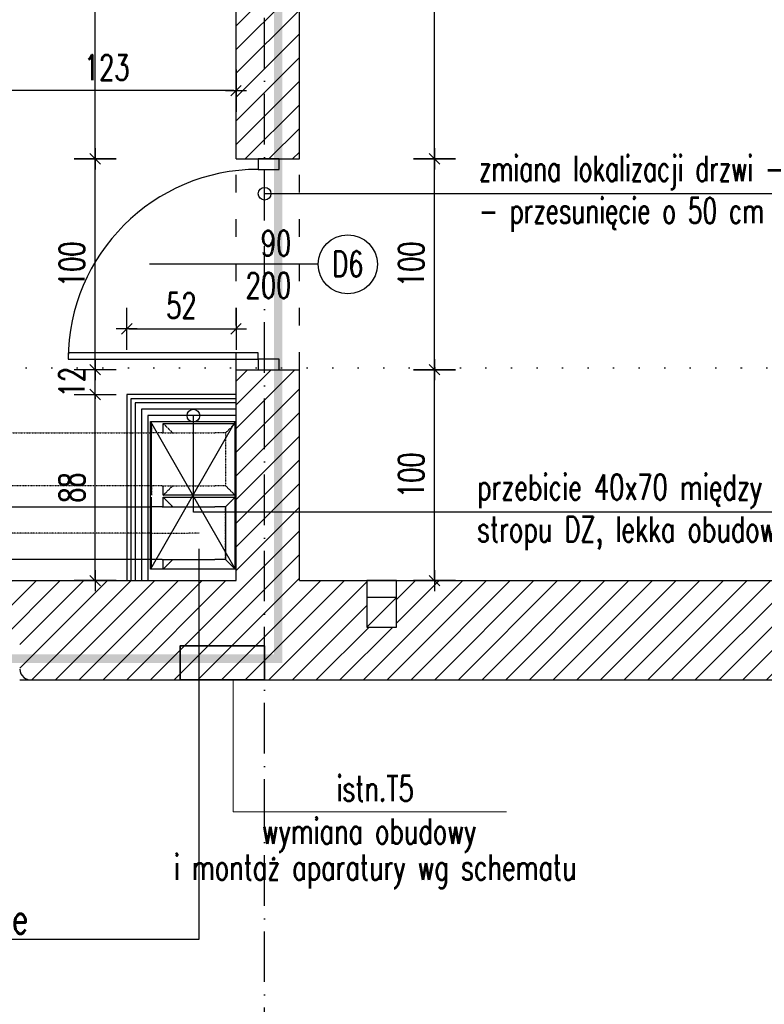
# Model space of a CAD drawing. Header units: millimetres. Extents: x 167273 to 188273, y -125105 to -88145.
# Tile 164 of 210: x 174879 to 175232, y -96970 to -96503. Entities that reach past the tile are written whole.
import ezdxf
from ezdxf.enums import TextEntityAlignment as Align

# ---------------------------------------------------------------- set-up
doc = ezdxf.new("R2010")
doc.units = ezdxf.units.MM
doc.header["$PDMODE"] = 35
doc.header["$PDSIZE"] = 5
for name, pattern in [('ACAD_ISO03W100', [30, 12, -18]), ('ACAD_ISO07W100', [3, 0, -3]), ('ACAD_ISO10W100', [18, 12, -3, 0, -3]), ('DASHED', [0.75, 0.5, -0.25]), ('WENT_2', [1.5, 0.5, -1]), ('WENT_3', [1.6, 0.5, -0.5, 0.1, -0.5])]:
    doc.linetypes.add(name, pattern=pattern)
doc.layers.add('!_zmiany', color=7, linetype='Continuous', true_color=0xfa7d00)
doc.layers.add('!zakres', color=7, linetype='ACAD_ISO03W100', lineweight=60, true_color=0x8a14ff)
for name, color, linetype in [('a-op_drzwi', 40, 'Continuous'), ('a-op_leader', 9, 'Continuous'), ('a-osie', 1, 'ACAD_ISO10W100'), ('a-poziomy', 9, 'Continuous'), ('a-wymiary', 9, 'Continuous'), ('b-drzwi', 6, 'Continuous'), ('b-izolacja', 8, 'BATTING'), ('b-przebicia', 7, 'Continuous'), ('b-przerywana1', 9, 'ACAD_ISO03W100'), ('b-widokowa', 7, 'Continuous'), ('b-ściany', 2, 'Continuous'), ('El_tablice_opis', 9, 'Continuous'), ('FLUID-N-BIB-HID', 7, 'Continuous'), ('FLUID-W-BIB-HID', 7, 'Continuous'), ('FLUID-W-BIB-SYM', 7, 'Continuous'), ('h-hatch', 8, 'Continuous')]:
    doc.layers.add(name, color=color, linetype=linetype)
for name, color, linetype, lineweight in [('El_tablice', 10, 'Continuous', 35), ('FLUID-N-BIB', 8, 'Continuous', 30), ('FLUID-W-BIB', 220, 'Continuous', 30)]:
    doc.layers.add(name, color=color, linetype=linetype, lineweight=lineweight)
doc.styles.add('Arial', font='romans.shx', dxfattribs={"width": 0.7, "height": 12})
doc.styles.add('PPAB_100', font='romans.shx', dxfattribs={"width": 0.7, "height": 12})
doc.linetypes.add('BATTING', pattern='A,0.0001,-0.1,[134,ltypeshp.shx,S=0.1,R=0,X=-0.1,Y=0],-0.2,[134,ltypeshp.shx,S=0.1,R=180,X=0.1,Y=0],-0.1', length=0.4001)
doc.dimstyles.new('newPPAB_100', dxfattribs={"dimscale": 0, "dimtxt": 16, "dimasz": 1, "dimexe": 10, "dimexo": 10, "dimgap": 5, "dimtad": 1, "dimdec": 0, "dimzin": 0, "dimdsep": 46, "dimtxsty": 'PPAB_100', "dimblk": 'tick_50', "dimcen": 0.09, "dimdle": 5, "dimse1": 1, "dimse2": 1, "dimclrd": 9, "dimclre": 9, "dimclrt": 161, "dimadec": 0, "dimazin": 0, "dimtfac": 1, "dimtdec": 0, "dimtix": 1, "dimtmove": 2, "dimatfit": 0, "dimldrblk": 'tick_50', "dimfxl": 0, "dimtolj": 1, "dimtzin": 0, "dimarcsym": 0})
pattern_1 = [(45, (15000, 0), (-5.61266008, 5.61266008), [])]

# ---------------------------------------------------------------- blocks, each defined once
blk = doc.blocks.new('tick_50')
at = {"color": 9, "ltscale": 20}
for p, q in [((0, 10), (0, -10)), ((-5, 0), (5, 0))]:
    blk.add_line(p, q, dxfattribs=at)
at = {"color": 0}
blk.add_line((2.5, 2.5), (-2.5, -2.5), dxfattribs=at)
blk = doc.blocks.new('*D16')
at = {"layer": 'a-wymiary', "color": 9, "lineweight": -2}
blk.add_line((174980.44, -96536.57), (174859.94, -96536.57), dxfattribs=at)
at = {"layer": 'Defpoints', "color": 0}
for p in [(174858.94, -96536.57), (174858.94, -96768.89), (174981.44, -96768.89)]:
    blk.add_point(p, dxfattribs=at)
at = {"layer": 'a-wymiary', "color": 9, "lineweight": -2, "rotation": 180}
blk.add_blockref('tick_50', (174858.94, -96536.57), dxfattribs=at)
at = {"layer": 'a-wymiary', "color": 9, "lineweight": -2}
blk.add_blockref('tick_50', (174981.44, -96536.57), dxfattribs=at)
at = {"layer": 'a-wymiary', "color": 161, "insert": (174920.19, -96525.57), "char_height": 12, "attachment_point": 5, "style": 'PPAB_100'}
blk.add_mtext('\\A1;123', dxfattribs=at)
blk = doc.blocks.new('*U15')
at = {"lineweight": 15}
for p, q in [((-1, 35), (1, 35)), ((-1, -35), (1, -35))]:
    blk.add_line(p, q, dxfattribs=at)
blk.add_lwpolyline([(-5, 35), (35, 35), (35, -35), (-5, -35), (-5, 35), (35, -35), (35, 35), (-5, -35)], close=True)
blk = doc.blocks.new('*U1039')
at = {"linetype": 'Continuous', "lineweight": -2}
for p, q in [((0, 125, -170), (0, 170, -170)), ((0, -170, -170), (0, -125, -170)), ((0, -170, 170), (0, -170, -170))]:
    blk.add_line(p, q, dxfattribs=at)
blk = doc.blocks.new('*U1038')
at = {"linetype": 'Continuous', "lineweight": -2}
for p, q in [((0, 125, -170), (0, 170, -170)), ((0, -170, -170), (0, -125, -170)), ((0, -170, 170), (0, -170, -170))]:
    blk.add_line(p, q, dxfattribs=at)
blk = doc.blocks.new('*U1037')
at = {"layer": 'FLUID-W-BIB-HID', "linetype": 'DASHED', "lineweight": -3}
for p, q in [((0, 125, 125), (0, 170, 170)), ((0, 170, -170), (0, 125, -125)), ((0, 125, 125), (0, 125, -125)), ((0, -170, 170), (0, -125, 125)), ((0, -170, -170), (0, -125, -125))]:
    blk.add_line(p, q, dxfattribs=at)
blk = doc.blocks.new('*U885')
at = {"color": 0, "linetype": 'ByBlock', "lineweight": -2}
for p, q in [((0, 165, 125), (0, 210, 170)), ((0, 210, -170), (0, 165, -125)), ((0, 165, -125), (0, 165, 125)), ((0, 165, 125), (0, 115, 125)), ((0, 165, -125), (0, 115, -125)), ((0, -85, 125), (0, 115, 125)), ((0, -135, -125), (0, 115, -125)), ((0, -135, 125), (0, -85, 125)), ((0, -130, -170), (0, -85, -125)), ((0, -130, 170), (0, -85, 125)), ((0, -135, 125), (0, -165, 125)), ((0, -135, -125), (0, -165, -125)), ((0, -165, -125), (0, -185, -125)), ((0, -165, 125), (0, -185, 125))]:
    blk.add_line(p, q, dxfattribs=at)
at = {"linetype": 'Continuous', "lineweight": -2}
for p, q in [((0, 210, -170), (0, 210, 170)), ((0, -130, -170), (0, 210, -170)), ((0, 210, 170), (0, -130, 170)), ((0, -130, 170), (0, -130, 125)), ((0, -130, -125), (0, -130, -170)), ((0, -185, 170), (0, -185, 125)), ((0, -185, -125), (0, -185, -170)), ((0, -185, 125), (0, -185, -125))]:
    blk.add_line(p, q, dxfattribs=at)
at = {"layer": 'FLUID-W-BIB-SYM', "linetype": 'WENT_3', "lineweight": -3}
for p in [(0, 40), (0, -185)]:
    blk.add_line(p, (0, -10), dxfattribs=at)
blk = doc.blocks.new('*U1036')
at = {"linetype": 'Continuous', "lineweight": -2}
for p, q in [((-500, 0, 125), (-500, 0, 170)), ((-500, 0, -125), (-500, 0, 125)), ((-500, 0, -170), (-500, 0, -125)), ((500, 0, 125), (500, 0, 170)), ((500, 0, -125), (500, 0, 125)), ((500, 0, -170), (500, 0, -125))]:
    blk.add_line(p, q, dxfattribs=at)
at = {"color": 0, "linetype": 'ByBlock', "lineweight": -2}
for p, q in [((-500, 0, -125), (500, 0, -125)), ((500, 0, 125), (-500, 0, 125))]:
    blk.add_line(p, q, dxfattribs=at)
at = {"layer": 'FLUID-W-BIB-SYM', "linetype": 'WENT_3', "lineweight": -3}
for p in [(-500, 0), (492.3, 0)]:
    blk.add_line(p, (500, 0), dxfattribs=at)
blk = doc.blocks.new('*U1035')
at = {"linetype": 'Continuous', "lineweight": -2}
for p, q in [((0, 170, 170), (0, -170, 170)), ((0, -170, 170), (0, -170, 125)), ((0, -170, -125), (0, -170, -170))]:
    blk.add_line(p, q, dxfattribs=at)
blk = doc.blocks.new('*U1034')
at = {"linetype": 'Continuous', "lineweight": -2}
for p, q in [((0, 170, 170), (0, -170, 170)), ((0, -170, 170), (0, -170, 125)), ((0, -170, -125), (0, -170, -170))]:
    blk.add_line(p, q, dxfattribs=at)
blk = doc.blocks.new('*U886')
at = {"color": 0, "linetype": 'ByBlock', "lineweight": -2}
for p, q in [((0, 165, 125), (0, 210, 170)), ((0, 210, -170), (0, 165, -125)), ((0, 165, -125), (0, 165, 125)), ((0, 165, 125), (0, 115, 125)), ((0, 165, -125), (0, 115, -125)), ((0, -85, 125), (0, 115, 125)), ((0, -135, -125), (0, 115, -125)), ((0, -135, 125), (0, -85, 125)), ((0, -130, -170), (0, -85, -125)), ((0, -130, 170), (0, -85, 125)), ((0, -135, 125), (0, -165, 125)), ((0, -135, -125), (0, -165, -125)), ((0, -165, -125), (0, -185, -125)), ((0, -165, 125), (0, -185, 125))]:
    blk.add_line(p, q, dxfattribs=at)
at = {"linetype": 'Continuous', "lineweight": -2}
for p, q in [((0, 210, -170), (0, 210, 170)), ((0, -130, -170), (0, 210, -170)), ((0, 210, 170), (0, -130, 170)), ((0, -130, 170), (0, -130, 125)), ((0, -130, -125), (0, -130, -170))]:
    blk.add_line(p, q, dxfattribs=at)
at = {"layer": 'FLUID-N-BIB-HID', "linetype": 'DASHED', "lineweight": -3}
for p, q in [((0, -185, 125), (0, -185, 170)), ((0, -185, -170), (0, -185, -125))]:
    blk.add_line(p, q, dxfattribs=at)
blk = doc.blocks.new('*U1033')
at = {"linetype": 'Continuous', "lineweight": -2}
for p, q in [((-500, 0, 125), (-500, 0, 170)), ((-500, 0, -125), (-500, 0, 125)), ((-500, 0, -170), (-500, 0, -125))]:
    blk.add_line(p, q, dxfattribs=at)
at = {"color": 0, "linetype": 'ByBlock', "lineweight": -2}
for p, q in [((-500, 0, -125), (500, 0, -125)), ((500, 0, 125), (-500, 0, 125))]:
    blk.add_line(p, q, dxfattribs=at)
at = {"layer": 'FLUID-N-BIB-HID', "linetype": 'DASHED', "lineweight": -3}
for p, q in [((500, 0, 125), (500, 0, 170)), ((500, 0, 125), (500, 0, -125)), ((500, 0, -170), (500, 0, -125))]:
    blk.add_line(p, q, dxfattribs=at)
blk = doc.blocks.new('*U1032')
at = {"color": 0, "linetype": 'ByBlock', "lineweight": -2}
for p, q in [((0, 125, 125), (0, 170, 170)), ((0, 170, -170), (0, 125, -125)), ((0, -170, 170), (0, -125, 125)), ((0, -170, -170), (0, -125, -125))]:
    blk.add_line(p, q, dxfattribs=at)
at = {"linetype": 'Continuous', "lineweight": -2}
for p, q in [((0, 170, 170), (0, -170, 170)), ((0, 170, -170), (0, 170, 170)), ((0, -170, -170), (0, 170, -170)), ((0, -170, 170), (0, -170, 125)), ((0, -170, -125), (0, -170, -170))]:
    blk.add_line(p, q, dxfattribs=at)
blk = doc.blocks.new('*D1723')
at = {"layer": 'a-wymiary', "color": 9, "lineweight": -2}
for p, q in [((174914.68, -96667.89), (174914.68, -96666.89)), ((174914.68, -96680.66), (174914.68, -96668.89)), ((174914.68, -96681.66), (174914.68, -96682.66))]:
    blk.add_line(p, q, dxfattribs=at)
at = {"layer": 'Defpoints', "color": 0}
for p in [(174914.68, -96668.89), (174981.44, -96668.89), (174929.66, -96680.66)]:
    blk.add_point(p, dxfattribs=at)
at = {"layer": 'a-wymiary', "color": 9, "lineweight": -2}
for p, rotation in [((174914.68, -96668.89), 270), ((174914.68, -96680.66), 90)]:
    blk.add_blockref('tick_50', p, dxfattribs=dict(at, rotation=rotation))
at = {"layer": 'a-wymiary', "color": 161, "insert": (174903.68, -96674.78), "char_height": 12, "attachment_point": 5, "rotation": 90, "style": 'PPAB_100'}
blk.add_mtext('\\A1;12', dxfattribs=at)

msp = doc.modelspace()

# ---------------------------------------------------------------- hatches: boundary and pattern name
at = {"layer": 'h-hatch'}
h = msp.add_hatch(dxfattribs=at)
h.set_pattern_fill('ANSI31', color=256, scale=2.5, style=0)
h.set_pattern_definition(pattern_1)
h.paths.add_polyline_path([(175011.44, -96157.89), (175015.44, -96157.89), (175015.44, -96145.89), (174977.44, -96145.89), (174977.44, -96157.89), (174981.44, -96157.89), (174981.44, -96568.89), (175011.44, -96568.89)])
h = msp.add_hatch(dxfattribs=at)
h.set_pattern_fill('ANSI31', color=256, scale=2.5, style=0)
h.set_pattern_definition(pattern_1)
h.paths.add_polyline_path([(175446.44, -96798.89), (175546.44, -96798.89), (175546.44, -96768.89), (175321.44, -96768.89), (175321.44, -96776.89), (175321.44, -96790.89), (175307.44, -96790.89), (175307.44, -96776.89), (175307.44, -96768.89), (175057.44, -96768.89), (175057.44, -96776.89), (175057.44, -96790.89), (175043.44, -96790.89), (175043.44, -96776.89), (175043.44, -96768.89), (175011.44, -96768.89), (175011.44, -96668.89), (174981.44, -96668.89), (174981.44, -96768.89), (174858.94, -96768.89), (174858.94, -96797.89), (174878.94, -96797.89), (174878.94, -96810.89, 0.450014), (174884.94, -96815.89), (175440.44, -96815.89, 0.450014), (175446.44, -96810.89)])

# ---------------------------------------------------------------- linework, layer by layer
at = {"layer": '!_zmiany'}
msp.add_lwpolyline([(174754.31, -96938.92), (174964.02, -96938.92), (174964.02, -96753.81)], dxfattribs=at)
at = {"layer": '!zakres', "linetype": 'DASHED', "ltscale": 40, "const_width": 4, "flags": 128}
msp.add_lwpolyline([(173465.44, -96805.89), (175001.44, -96805.89), (175001.44, -96141.89), (173465.44, -96141.89)], close=True, dxfattribs=at)
at = {"layer": 'a-op_drzwi'}
msp.add_line((175020.4, -96618.89), (174940.4, -96618.89), dxfattribs=at)
msp.add_circle((175034.4, -96618.89), 14, dxfattribs=at)
at = {"layer": 'a-op_leader'}
for points in [[(175266.28, -96585.45), (174994.94, -96585.45)], [(175305.53, -96736.51), (174961.21, -96736.51), (174961.21, -96690.66)]]:
    msp.add_lwpolyline(points, dxfattribs=at)
for centre in [(174994.94, -96585.45), (174961.21, -96690.66)]:
    msp.add_circle(centre, 3, dxfattribs=at)
at = {"layer": 'a-osie', "ltscale": 2}
msp.add_line((174994.94, -97211.89), (174994.94, -96011.89), dxfattribs=at)
at = {"layer": 'a-poziomy', "linetype": 'ACAD_ISO07W100', "ltscale": 4}
msp.add_lwpolyline([(179286.44, -96668.05), (171936.94, -96668.05), (171936.94, -96957.57), (170836.98, -96957.57)], dxfattribs=at)
at = {"layer": 'b-drzwi'}
for points in [[(175001.94, -96573.89), (175001.94, -96568.89), (174991.94, -96568.89), (174991.94, -96573.89)], [(174991.94, -96663.89), (174991.94, -96660.89), (174901.94, -96660.89), (174901.94, -96663.89)], [(175001.94, -96668.89), (175001.94, -96663.89), (174991.94, -96663.89), (174991.94, -96668.89)]]:
    msp.add_lwpolyline(points, close=True, dxfattribs=at)
msp.add_arc((174992.1, -96664.06), 90.16, 90.1029, 179.8971, dxfattribs=at)
at = {"layer": 'b-izolacja', "ltscale": 6, "elevation": -298}
msp.add_lwpolyline([(174981.44, -96687.66), (174936.66, -96687.66), (174936.66, -96768.89)], dxfattribs=at)
at = {"layer": 'b-przerywana1', "ltscale": 0.7}
for p, q in [((174981.44, -96668.89), (174981.44, -96568.89)), ((175011.44, -96668.89), (175011.44, -96568.89)), ((174647.94, -96815.89), (174884.94, -96815.89))]:
    msp.add_line(p, q, dxfattribs=at)
at = {"layer": 'b-widokowa', "ltscale": 0.5}
for p, q in [((175057.44, -96768.89), (175043.44, -96768.89)), ((175057.44, -96776.89), (175043.44, -96776.89))]:
    msp.add_line(p, q, dxfattribs=at)
at = {"layer": 'b-widokowa'}
msp.add_line((175043.44, -96790.89), (175057.44, -96776.89), dxfattribs=at)
at = {"layer": 'b-widokowa', "ltscale": 0.5, "elevation": -298}
for points in [[(174981.44, -96682.66), (174931.66, -96682.66), (174931.66, -96768.89)], [(174981.44, -96684.66), (174933.66, -96684.66), (174933.66, -96768.89)]]:
    msp.add_lwpolyline(points, dxfattribs=at)
at = {"layer": 'b-ściany'}
for p, q in [((174981.44, -96568.89), (174981.44, -96157.89)), ((175011.44, -96568.89), (175011.44, -96157.89)), ((174981.44, -96568.89), (175011.44, -96568.89)), ((174981.44, -96768.89), (174981.44, -96668.89)), ((174981.44, -96668.89), (175011.44, -96668.89)), ((175011.44, -96768.89), (175011.44, -96668.89)), ((174858.94, -96768.89), (174981.44, -96768.89)), ((175011.44, -96768.89), (175307.44, -96768.89)), ((175043.44, -96768.89), (175043.44, -96776.89)), ((175057.44, -96776.89), (175057.44, -96768.89)), ((174884.94, -96815.89), (175440.44, -96815.89))]:
    msp.add_line(p, q, dxfattribs=at)
at = {"layer": 'b-ściany', "ltscale": 0.5}
for points, elevation in [([(174981.44, -96680.66), (174929.66, -96680.66), (174929.66, -96768.89)], -298), ([(174981.44, -96690.66), (174939.66, -96690.66), (174939.66, -96768.89)], -81.5)]:
    msp.add_lwpolyline(points, dxfattribs=dict(at, elevation=elevation))
at = {"layer": 'b-ściany'}
msp.add_lwpolyline([(175043.44, -96776.89), (175043.44, -96790.89), (175057.44, -96790.89), (175057.44, -96776.89)], dxfattribs=at)
msp.add_arc((174884.16, -96810.74), 5.22, 181.7376, 278.6512, dxfattribs=at)
at = {"layer": 'El_tablice', "ltscale": 0.7}
msp.add_lwpolyline([(174994.94, -96815.89), (174954.94, -96815.89), (174954.94, -96799.89), (174994.94, -96799.89)], close=True, dxfattribs=at)
at = {"layer": 'El_tablice_opis', "lineweight": 18}
msp.add_lwpolyline([(174980.06, -96815.89), (174980.06, -96878.45), (175109.53, -96878.45)], dxfattribs=at)

# ---------------------------------------------------------------- block references
at = {"layer": 'b-przebicia', "lineweight": 15}
msp.add_blockref('*U15', (174945.96, -96728.39, -308), dxfattribs=at)
at = {"layer": 'FLUID-N-BIB', "linetype": 'WENT_2', "extrusion": (-1.22465e-16, 1, 1.83697e-16), "xscale": 0.1000000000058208, "yscale": 0.1, "zscale": 0.1000000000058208}
msp.add_blockref('*U1033', (-174891.46, -55.5, -96711.39), dxfattribs=at)
at = {"layer": 'FLUID-N-BIB', "linetype": 'WENT_2', "extrusion": (-1.22465e-16, -1, -3.06162e-16), "xscale": 0.1, "yscale": 0.1, "zscale": 0.1000000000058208, "rotation": 270}
msp.add_blockref('*U886', (174959.96, -59.5, 96711.39), dxfattribs=at)
at = {"layer": 'FLUID-N-BIB', "linetype": 'WENT_2', "extrusion": (1, 6.12323e-17, -1.83697e-16), "xscale": 0.1, "yscale": 0.1, "zscale": 0.1000000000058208, "rotation": 270}
msp.add_blockref('*U1039', (-96711.39, -308.01, 174963.96), dxfattribs=at)
at = {"layer": 'FLUID-N-BIB', "linetype": 'WENT_2', "extrusion": (0, -1, -1.83697e-16), "xscale": 0.1, "yscale": 0.1, "zscale": 0.1000000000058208, "rotation": 270}
for name, p in [('*U1034', (174963.96, -158.01, 96711.39)), ('*U1032', (174963.96, -80.5, 96711.39))]:
    msp.add_blockref(name, p, dxfattribs=at)
at = {"layer": 'FLUID-W-BIB', "linetype": 'Continuous', "extrusion": (-1.22465e-16, 1, 1.83697e-16), "xscale": 0.1000000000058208, "yscale": 0.1, "zscale": 0.1000000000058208}
msp.add_blockref('*U1036', (-174891.45, -55.5, -96746.39), dxfattribs=at)
at = {"layer": 'FLUID-W-BIB', "linetype": 'Continuous', "extrusion": (-1.22465e-16, -1, -3.06162e-16), "xscale": 0.1, "yscale": 0.1, "zscale": 0.1000000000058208, "rotation": 270}
msp.add_blockref('*U885', (174959.96, -59.5, 96746.39), dxfattribs=at)
at = {"layer": 'FLUID-W-BIB', "linetype": 'Continuous', "extrusion": (1, 6.12323e-17, -1.83697e-16), "xscale": 0.1, "yscale": 0.1, "zscale": 0.1000000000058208, "rotation": 270}
msp.add_blockref('*U1038', (-96746.39, -308, 174963.96), dxfattribs=at)
at = {"layer": 'FLUID-W-BIB', "linetype": 'Continuous', "extrusion": (0, -1, -1.83697e-16), "xscale": 0.1, "yscale": 0.1, "zscale": 0.1000000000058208, "rotation": 270}
for name, p in [('*U1037', (174963.96, -59.5, 96746.39)), ('*U1035', (174963.96, -158, 96746.39))]:
    msp.add_blockref(name, p, dxfattribs=at)

# ---------------------------------------------------------------- texts
at = {"layer": '!_zmiany', "insert": (174755.61, -96922.3), "char_height": 14, "width": 190.235, "attachment_point": 1, "style": 'PPAB_100'}
msp.add_mtext('{\\Fromans.shx|c238;wykonane przebicie \\Pw stropie}', dxfattribs=at)
at = {"layer": 'a-op_drzwi', "ltscale": 0.5, "insert": (175007.6, -96618.89), "char_height": 12, "width": 2937.189, "attachment_point": 6, "style": 'PPAB_100'}
msp.add_mtext('{\\Fromans.shx|c238;\\H1x;90\\Fromans.shx|c0;\\P\\Fromans.shx|c238;200\\Fromans.shx|c0;}', dxfattribs=at)
at = {"layer": 'a-op_drzwi', "insert": (175034.4, -96612.72), "char_height": 12, "width": 32.1102, "attachment_point": 2, "style": 'PPAB_100'}
msp.add_mtext('{\\Fromans.shx|c238;\\H1x;D6\\Fromans.shx|c0;}', dxfattribs=at)
at = {"layer": 'a-poziomy', "ltscale": 0.5, "char_height": 12, "attachment_point": 4, "style": 'PPAB_100'}
for s, insert in [('{\\Fromans.shx|c238;zmiana lokalizacji drzwi - \\P- przesunięcie o 50 cm}', (175096.48, -96585.45)), ('przebicie 40x70 mi{\\Fromans.shx|c238;ę}dzy belkami \\Pstropu DZ{\\Fromans.shx|c238;, lekka obudowa g-k}', (175095.61, -96736.51))]:
    msp.add_mtext(s, dxfattribs=dict(at, insert=insert))
at = {"layer": 'El_tablice_opis', "lineweight": 5, "style": 'Arial', "width": 0.7}
for s, p in [('istn.T5', (175047.3, -96873.45)), ('wymiana obudowy ', (175047.3, -96893.7)), ('i montaż aparatury wg schematu', (175047.3, -96910.83))]:
    msp.add_text(s, height=12, dxfattribs=at).set_placement(p, align=Align.CENTER)

# ---------------------------------------------------------------- dimensions: what is measured, and where the dimension line sits
at = {"layer": 'a-wymiary'}
for base, p1, p2 in [((175075.44, -96174.89), (175011.44, -96568.89), (175011.44, -96174.89)), ((174914.68, -96210.89), (174981.44, -96568.89), (174981.44, -96210.89)), ((174914.68, -96568.89), (174981.44, -96668.89), (174981.44, -96568.89)), ((175075.44, -96568.89), (175011.44, -96668.89), (175011.44, -96568.89)), ((175075.44, -96668.89), (175011.44, -96768.89), (175011.44, -96668.89)), ((174914.68, -96680.66), (174929.66, -96768.89), (174929.66, -96680.66))]:
    msp.add_linear_dim(base=base, p1=p1, p2=p2, angle=90, dimstyle='newPPAB_100', override={"dimscale": 1}, dxfattribs=at).render()
dim = msp.add_linear_dim(base=(174858.94180786, -96536.56996996), p1=(174981.44180786, -96768.89367189), p2=(174858.94180786, -96768.89367189), dimstyle='newPPAB_100', override={"dimscale": 1}, dxfattribs=at)
dim.commit()
dim.dimension.update_dxf_attribs({"geometry": '*D16', "text_midpoint": (174920.19180786, -96525.56996996)})
msp.add_linear_dim(base=(174981.44, -96649.51), p1=(174929.66, -96680.66), p2=(174981.44, -96680.66), dimstyle='newPPAB_100', override={"dimscale": 1}, dxfattribs=at).render()
dim = msp.add_linear_dim(base=(174914.68, -96668.89), p1=(174929.66, -96680.66), p2=(174981.44, -96668.89), angle=90, dimstyle='newPPAB_100', override={"dimscale": 1}, dxfattribs=at)
dim.commit()
dim.dimension.update_dxf_attribs({"geometry": '*D1723', "text_midpoint": (174903.68, -96674.78)})

doc.saveas('drawing.dxf')
